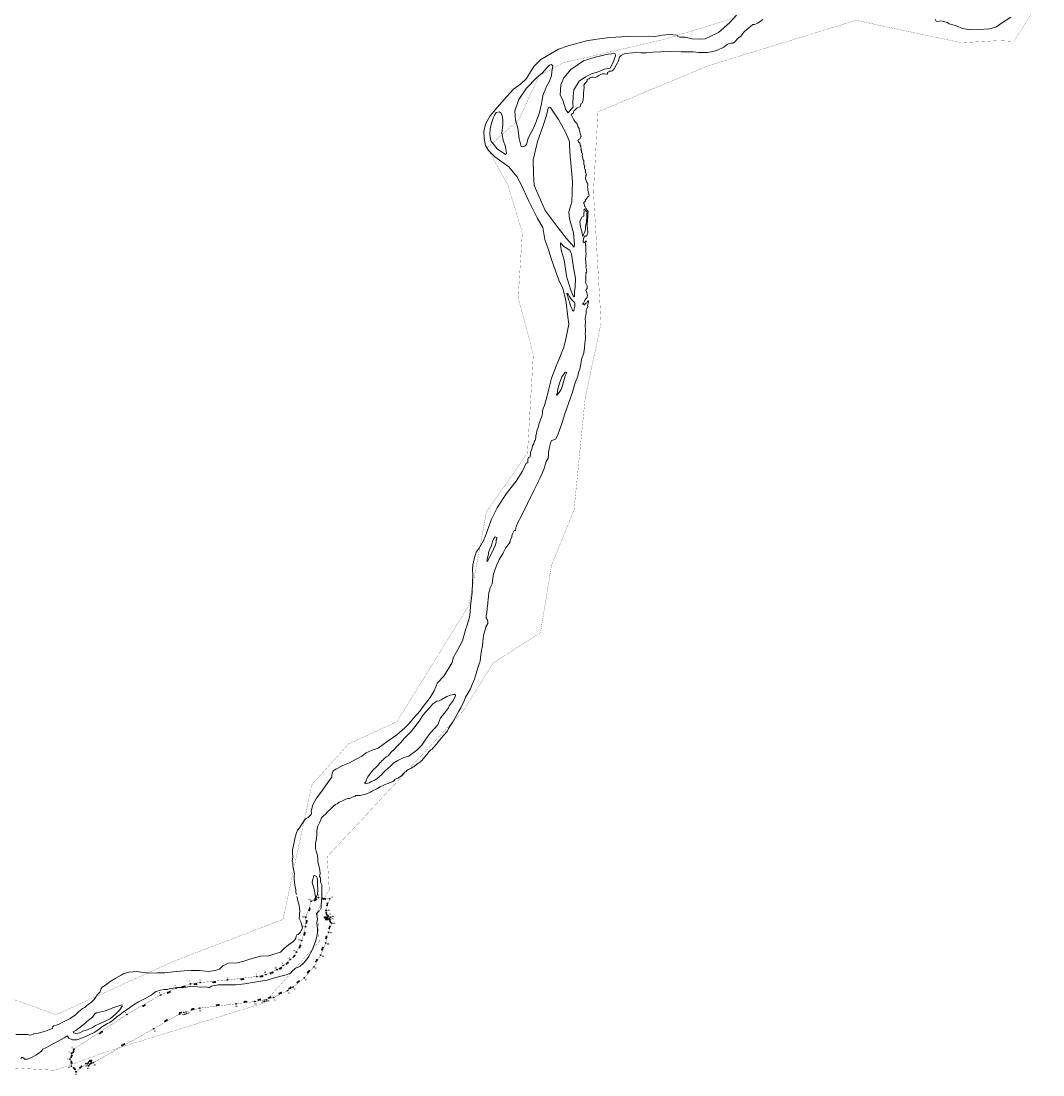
# Model space of a CAD drawing. Header units: metres. Extents: x 347609 to 404409, y 8547781 to 8605413.
# Tile 15 of 39: x 372470 to 374301, y 8560531 to 8562419. Entities that reach past the tile are written whole.
import ezdxf
from ezdxf import colors
from ezdxf.entities.mleader import LeaderData, LeaderLine
from ezdxf.enums import TextEntityAlignment as Align
from ezdxf.math import Vec2, Vec3

# ---------------------------------------------------------------- set-up
doc = ezdxf.new("R2010")
doc.units = ezdxf.units.M
for name, color, linetype in [('00_TEXTO', 7, 'Continuous'), ('DISTANCIA', 7, 'Continuous'), ('VERTICES', 244, 'Continuous')]:
    doc.layers.add(name, color=color, linetype=linetype)
doc.layers.add('01. RIO', color=7, linetype='Continuous', lineweight=5, true_color=0x2776bb)
doc.layers.add('LIMITES CONTRUCTIVO', color=40, linetype='Continuous', true_color=0xffbf00)
doc.layers.add('PREDIOS INSCRITOS EN LA BASE GRAFICA REGISTRAL (HUAURA) NOMBRE', color=7, linetype='Continuous', true_color=0xfffff0)
doc.styles.add('ROMANS', font='romans.shx')
doc.styles.get("Standard").update_dxf_attribs({"font": 'simplex.shx'})
doc.styles.add('VERTICES', font='sanssb__.ttf')

# ---------------------------------------------------------------- blocks, each defined once
blk = doc.blocks.new('REIORORI')
at = {"layer": '01. RIO', "color": 152, "lineweight": 15, "true_color": 0x2776bb, "flags": 128}
for points in [[(372963.4, 8560853.9), (372962.6, 8560857.7), (372962.1, 8560862.7), (372961.4, 8560866.8), (372960.5, 8560871.3), (372959.8, 8560875.2), (372959.2, 8560882), (372959.5, 8560887.9), (372960.2, 8560891.6), (372959, 8560896.5), (372957.3, 8560900.5), (372957.1, 8560906.3), (372956.8, 8560911.1), (372955.9, 8560914.1), (372956.9, 8560920.5), (372956.3, 8560929.2), (372956.3, 8560934.2), (372958.2, 8560941.8), (372960.2, 8560950.9), (372961.3, 8560956.6), (372963.4, 8560964.5), (372965.6, 8560969.4), (372968.9, 8560973.1), (372971.8, 8560978.3), (372976.4, 8560985.1), (372979.6, 8560989.7), (372984.5, 8560992), (372989.8, 8560997), (372990.4, 8560999.1), (372989.9, 8561003.2), (372992.6, 8561014.3), (372999.6, 8561026.3), (373008.8, 8561039.3), (373015.6, 8561048.8), (373024.4, 8561060.9), (373026.7, 8561064), (373026.7, 8561066.7), (373027.2, 8561071.4), (373029, 8561075.3), (373033.9, 8561078.2), (373046.4, 8561084.9), (373058.5, 8561090), (373069.2, 8561095.6), (373080.4, 8561102), (373088.1, 8561107.9), (373099.3, 8561112.4), (373109.7, 8561115.9), (373123.8, 8561126), (373143.2, 8561139.7), (373157.6, 8561152.7), (373165, 8561159.5), (373173.1, 8561170.1), (373185.1, 8561182.8), (373188.6, 8561188.5), (373202.9, 8561206.9), (373210.3, 8561219), (373216.3, 8561233.3), (373227.3, 8561244.9), (373235.3, 8561257.5), (373242.4, 8561269.3), (373244.1, 8561277.8), (373249.6, 8561287.7), (373256.2, 8561299.5), (373260.9, 8561308.4), (373265.5, 8561326), (373267.2, 8561330.1), (373268.8, 8561334.5), (373274.1, 8561353.2), (373275.4, 8561370.2), (373278.2, 8561395), (373278.7, 8561413.2), (373279.3, 8561426.5), (373278.7, 8561435.5), (373279.3, 8561444.3), (373281.9, 8561455.5), (373285.6, 8561467.2), (373290.7, 8561474.3), (373298.1, 8561487), (373302.1, 8561496.4), (373313, 8561526.2), (373323.3, 8561546.9), (373339.3, 8561571.5), (373356.9, 8561594.3), (373368.7, 8561612.6), (373374.9, 8561626.7), (373377.8, 8561627.3), (373378.3, 8561630), (373378.1, 8561633.3), (373379.5, 8561637.1), (373381.8, 8561637.6), (373382.6, 8561641.6), (373383, 8561645), (373383.1, 8561647.8), (373384.9, 8561651.9), (373386.6, 8561657.8), (373388.8, 8561661.4), (373389.2, 8561665.2), (373391.4, 8561668.1), (373392.3, 8561672.1), (373392.1, 8561676.3), (373393.5, 8561679.9), (373394.2, 8561684.5), (373396.4, 8561690.4), (373398, 8561696.1), (373400.7, 8561704.3), (373403.1, 8561711.1), (373404.2, 8561715.6), (373404.2, 8561719), (373405.4, 8561724.5), (373407.8, 8561730), (373409.9, 8561736.4), (373412.1, 8561745.2), (373415.7, 8561759.9), (373420.7, 8561778.8), (373429.3, 8561802.3), (373434.9, 8561814.7), (373438, 8561822.9), (373442.3, 8561834.7), (373446.6, 8561851.9), (373451.4, 8561875.5), (373450.4, 8561884.2), (373445.9, 8561918.5), (373440.9, 8561939.5), (373433.8, 8561954.5), (373421.1, 8561989.8), (373414.5, 8562010.6), (373408.3, 8562027.6), (373404.9, 8562049.1), (373395.2, 8562065.1), (373379.2, 8562097.6), (373366.8, 8562125), (373358.3, 8562140.5), (373343.9, 8562157.8), (373319.1, 8562175.5), (373307.8, 8562187.1), (373302, 8562195.9), (373299.5, 8562208.3), (373299.2, 8562220.9), (373302.3, 8562233.9), (373310.8, 8562249.3), (373323.2, 8562264), (373340.3, 8562283.9), (373352.2, 8562297.1), (373365.1, 8562305.9), (373375.6, 8562315.8), (373381.1, 8562325), (373388.7, 8562337.6), (373401.3, 8562350.1), (373418.4, 8562360.3), (373433.1, 8562368.6), (373450.2, 8562374.5), (373483.1, 8562383.4), (373501.4, 8562386.6), (373525, 8562389.2), (373556.6, 8562391.1), (373593.6, 8562391.6), (373605.6, 8562391.4), (373618.9, 8562393.8), (373631.8, 8562395), (373645.3, 8562393.3), (373647, 8562390.9), (373650.1, 8562389.7), (373660, 8562389.9), (373671.7, 8562386.9), (373685.2, 8562386.2), (373695.6, 8562386.9), (373706.2, 8562391.8), (373719.7, 8562398.2), (373739.5, 8562415.8), (373752, 8562429.3)], [(373006.8, 8560827.2), (373007.6, 8560829.4), (373008, 8560836.5), (373008.8, 8560847.7), (373009, 8560857.1), (373009, 8560864.6), (373008.8, 8560871), (373006.7, 8560876.1), (373006.3, 8560881.6), (373006.3, 8560883.6), (373004.8, 8560886.4), (373005.8, 8560891.5), (373005.4, 8560897.5), (373003.5, 8560906), (373001.5, 8560912.2), (373001.9, 8560918.3), (373000.4, 8560926.1), (372998.7, 8560931.5), (372997.8, 8560936.3), (372997.8, 8560945.2), (372999.3, 8560954.5), (373000.2, 8560960.5), (372999.9, 8560967.3), (373001.3, 8560975), (373005.5, 8560983.5), (373007.2, 8560987.7), (373008.6, 8560991.1), (373011.6, 8560994.5), (373016.1, 8560998.2), (373019.4, 8561002.6), (373023.6, 8561005.9), (373025.6, 8561007.9), (373029.7, 8561012.4), (373033.5, 8561015.3), (373036.4, 8561016.2), (373040, 8561019.2), (373046.2, 8561021.7), (373051.8, 8561024.7), (373055.1, 8561025.6), (373059.2, 8561026), (373063, 8561028.1), (373066.4, 8561029.2), (373068.7, 8561030.1), (373070.1, 8561031), (373072.6, 8561031.4), (373075.4, 8561031.2), (373077.5, 8561031.5), (373079.7, 8561032.1), (373082.6, 8561032.3), (373085.2, 8561032.9), (373093.5, 8561035.9), (373095.9, 8561037.5), (373099.6, 8561039.4), (373107.4, 8561043.5), (373113.7, 8561046.8), (373118.6, 8561049.2), (373123.4, 8561051.5), (373127.7, 8561052.8), (373131.2, 8561054.3), (373136, 8561056.6), (373138.4, 8561058.1), (373139.9, 8561059.9), (373143.5, 8561061.8), (373145.5, 8561062.3), (373148.4, 8561064.7), (373151.4, 8561066.5), (373154.3, 8561069.2), (373157.5, 8561072.8), (373159.9, 8561074.5), (373161.3, 8561076.2), (373164.2, 8561077.6), (373167.8, 8561079.6), (373169.7, 8561080), (373171.4, 8561082.1), (373173.7, 8561082.9), (373175.5, 8561084.3), (373177, 8561084.8), (373179.2, 8561087.6), (373182.1, 8561089.2), (373183.8, 8561090.1), (373185.6, 8561091.5), (373188.2, 8561094), (373190.5, 8561096.7), (373194, 8561101), (373196.8, 8561104.5), (373201.3, 8561109.8), (373204.3, 8561113.1), (373206.7, 8561114.2), (373209, 8561117.1), (373214.9, 8561123.9), (373217.5, 8561127.6), (373223.5, 8561134.7), (373226.3, 8561138.4), (373229.2, 8561141), (373231.8, 8561144.3), (373233.8, 8561147.4), (373236.1, 8561151.4), (373240.2, 8561157.6), (373243.4, 8561163.1), (373245.9, 8561167.6), (373254.3, 8561182.3), (373257.7, 8561188.5), (373263.7, 8561200.8), (373266.6, 8561207.4), (373271, 8561215.1), (373275.4, 8561222.5), (373278.4, 8561230.4), (373282.2, 8561239.6), (373284.1, 8561245.6), (373286.6, 8561254.3), (373288.8, 8561261.7), (373291, 8561267.1), (373292.4, 8561271.9), (373294.1, 8561283.4), (373295.3, 8561291.3), (373296.6, 8561299.3), (373297.4, 8561305.8), (373298.2, 8561313.3), (373299.3, 8561320.3), (373301.5, 8561328.3), (373302.7, 8561333.2), (373304.7, 8561336.5), (373306.1, 8561339.2), (373306.4, 8561342.8), (373305.3, 8561346.7), (373303.5, 8561349.1), (373303.2, 8561351.2), (373303.5, 8561353.2), (373304.4, 8561359.3), (373304.9, 8561365.8), (373305.9, 8561371.5), (373306.5, 8561374.5), (373306.3, 8561378.6), (373306.9, 8561381.2), (373307.5, 8561388.9), (373308.2, 8561395.1), (373309.4, 8561397.7), (373309.9, 8561400.3), (373310, 8561402.2), (373312, 8561405.6), (373314.1, 8561410.6), (373314.6, 8561414.8), (373315.3, 8561421.2), (373316.5, 8561427.8), (373319.4, 8561436.8), (373322.4, 8561444.4), (373326.7, 8561454.3), (373330.8, 8561460.8), (373333.1, 8561464.5), (373334.2, 8561467.4), (373335.9, 8561469.8), (373338.1, 8561474.5), (373340.3, 8561477.2), (373344.3, 8561482.9), (373346.3, 8561485.6), (373346.2, 8561487.7), (373347.1, 8561489.7), (373349.3, 8561494.2), (373349.2, 8561496.4), (373350.8, 8561499.8), (373352.5, 8561503.6), (373353.8, 8561506), (373355.2, 8561506.3), (373356.2, 8561506.9), (373356.5, 8561509.1), (373356.7, 8561511.5), (373357.1, 8561512.5), (373358.3, 8561515.8), (373360.4, 8561520.5), (373362.9, 8561525.6), (373365.9, 8561531.3), (373388.9, 8561577.8), (373399.7, 8561599.3), (373406.5, 8561615.2), (373411, 8561629.5), (373414.3, 8561635.7), (373415.3, 8561642.1), (373415.3, 8561645.2), (373416, 8561652.8), (373418.9, 8561662.8), (373420.3, 8561667.3), (373422.8, 8561667.8), (373427.7, 8561669.6), (373430.8, 8561675), (373434.4, 8561684.3), (373437.8, 8561694.3), (373440.2, 8561701.6), (373444.6, 8561715), (373454.3, 8561743.6), (373458.2, 8561754.2), (373459.6, 8561760.2), (373461.4, 8561766.9), (373463.3, 8561772.4), (373467.5, 8561782.6), (373468.8, 8561789.4), (373470.9, 8561795.3), (373472.4, 8561801.2), (373472.8, 8561804.2), (373473.7, 8561809.1), (373475, 8561814.8), (373476.8, 8561819.1), (373478.6, 8561824.4), (373478.8, 8561829.6), (373479.4, 8561831.5), (373479.5, 8561834.9), (373480.3, 8561840.4), (373480.8, 8561846.3), (373481.4, 8561850.3), (373481.5, 8561854.5), (373480.6, 8561858.1), (373481.1, 8561861.6), (373481.1, 8561865.6), (373480.6, 8561872.8), (373481.1, 8561880.1), (373480.6, 8561885.9), (373481.3, 8561889.5), (373482.5, 8561894.1), (373482.6, 8561896), (373482.4, 8561898.6), (373482.5, 8561901.1), (373483.6, 8561903), (373485.4, 8561907.5), (373485.1, 8561909.2), (373486.5, 8561914.9), (373486.6, 8561917.4), (373486.3, 8561917.8), (373484.8, 8561916.3), (373484, 8561914.2), (373482.2, 8561913.3), (373480.7, 8561912.2), (373479.3, 8561910.7), (373478.1, 8561910.2), (373477.1, 8561910.8), (373476.2, 8561911.4), (373476.8, 8561912.4), (373477.8, 8561913.6), (373478.1, 8561914.6), (373478.7, 8561915.8), (373479.4, 8561917.2), (373480.4, 8561918.8), (373482.1, 8561921.1), (373484.2, 8561923.4), (373484.5, 8561924.3), (373484.7, 8561927.8), (373484.4, 8561929.6), (373483.7, 8561931.8), (373482.9, 8561934.6), (373482.1, 8561935.2), (373482.6, 8561937.8), (373484.1, 8561939.8), (373484.4, 8561941.6), (373484.2, 8561944.4), (373483.3, 8561946.9), (373481.9, 8561949.1), (373481.1, 8561951), (373481.7, 8561952.8), (373481.7, 8561955.2), (373481.7, 8561958.6), (373481.9, 8561962.5), (373481.8, 8561964.7), (373482.5, 8561965.8), (373482, 8561967.6), (373483, 8561969), (373483.8, 8561970.4), (373482.9, 8561971.3), (373483, 8561973.2), (373483.3, 8561973.7), (373483.1, 8561974.8), (373482.1, 8561977.1), (373482.3, 8561980.2), (373482.2, 8561984.8), (373481.7, 8561988.3), (373481.6, 8561992.1), (373481.8, 8561996.3), (373482.1, 8561999.5), (373482.3, 8562002.5), (373482.2, 8562004.9), (373482.1, 8562008.6), (373482, 8562011.4), (373482.1, 8562013.6), (373481.8, 8562016.5), (373481.2, 8562017.6), (373481.6, 8562020), (373482, 8562022), (373482.4, 8562023.6), (373482.3, 8562025), (373480.9, 8562023.6), (373479.3, 8562021.5), (373478.5, 8562022), (373477.2, 8562023.2), (373477.4, 8562024.8), (373477.3, 8562026), (373477.7, 8562026.9), (373477.5, 8562028.6), (373477.5, 8562030), (373478.7, 8562031.6), (373479.6, 8562033.3), (373480.3, 8562033.5), (373481.3, 8562033.5), (373482.3, 8562033.7), (373483.5, 8562034.7), (373484.6, 8562036.2), (373485.8, 8562038.6), (373485.4, 8562042.2), (373485, 8562045), (373484.8, 8562048.9), (373484.5, 8562050.7), (373484.5, 8562052.8), (373484.2, 8562054.6), (373484.5, 8562056.8), (373484.8, 8562059.4), (373485, 8562063.5), (373485.6, 8562067), (373485.7, 8562070), (373485.4, 8562071.7), (373485.8, 8562074), (373486.2, 8562077.5), (373484.8, 8562079.2), (373482.1, 8562082.8), (373481.7, 8562083.7), (373481, 8562085.7), (373480.1, 8562086.6), (373479.3, 8562088.4), (373478.9, 8562091.5), (373478.1, 8562092.6), (373477.7, 8562093.4), (373480.1, 8562095.2), (373481.1, 8562096.7), (373480.7, 8562098), (373482.3, 8562099.9), (373485.1, 8562103.4), (373487.1, 8562105.1), (373487.8, 8562106.2), (373487.6, 8562107.8), (373487.3, 8562109), (373486.7, 8562110.5), (373486.3, 8562112.5), (373486.3, 8562114), (373485.8, 8562115), (373485.3, 8562115.7), (373485.3, 8562119.7), (373485.2, 8562122.1), (373485.3, 8562124.1), (373485.3, 8562126.8), (373484.7, 8562128.3), (373483.6, 8562129.5), (373483.3, 8562131.6), (373482.6, 8562133.1), (373481.4, 8562135.9), (373481.3, 8562137.6), (373482, 8562141.3), (373482.8, 8562142.1), (373483, 8562143.1), (373482.6, 8562143.9), (373482.3, 8562144.7), (373482.1, 8562146.9), (373481.8, 8562147.7), (373481, 8562148.3), (373481.1, 8562149.7), (373481.5, 8562150.2), (373481.3, 8562151.5), (373481, 8562152.5), (373480.2, 8562153.3), (373480.1, 8562153.8), (373479.8, 8562155), (373479.6, 8562156.1), (373479.5, 8562156.7), (373479.8, 8562158.6), (373480.1, 8562159.4), (373479.7, 8562160.7), (373478.6, 8562161.1), (373478.4, 8562163), (373478.6, 8562164.4), (373478.4, 8562165.3), (373478.3, 8562166), (373478.3, 8562167), (373478.2, 8562169.1), (373477.2, 8562170.3), (373476.5, 8562172.1), (373476.5, 8562173.8), (373476, 8562175.4), (373476.2, 8562176.3), (373475.5, 8562177.6), (373475.6, 8562178.8), (373475.7, 8562179.9), (373475.2, 8562181.8), (373474.6, 8562183.1), (373474.3, 8562184.2), (373474.4, 8562186.2), (373474, 8562187.4), (373473.2, 8562189), (373473.3, 8562191), (373473.1, 8562192.6), (373472.7, 8562193.8), (373471.8, 8562195.9), (373471.6, 8562198), (373471.3, 8562199.9), (373469.6, 8562201.6), (373467.5, 8562204.9), (373468.1, 8562205.9), (373471.8, 8562208.1), (373471.5, 8562209.2), (373472.3, 8562210.4), (373473.1, 8562211.5), (373473.4, 8562212), (373472.7, 8562214), (373471.5, 8562217.9), (373471, 8562219.4), (373471.3, 8562220.4), (373470.8, 8562222.1), (373470, 8562224.6), (373469.7, 8562226.2), (373467.9, 8562230.1), (373467, 8562232.6), (373466.7, 8562234.4), (373466.3, 8562235), (373465, 8562235.8), (373462.1, 8562239), (373460.2, 8562242), (373456.9, 8562249.2), (373455.7, 8562251.4), (373458.2, 8562253.1), (373459.8, 8562254), (373460.1, 8562256.5), (373461.3, 8562258.6), (373463.6, 8562260.1), (373464.4, 8562261.8), (373466.4, 8562263.6), (373469.2, 8562264.7), (373471.2, 8562265), (373472, 8562265.3), (373472.5, 8562267.6), (373472.7, 8562269.7), (373473.6, 8562270.6), (373474.7, 8562271.1), (373476.2, 8562273.5), (373477, 8562277.1), (373477.3, 8562279.8), (373477.7, 8562282.5), (373477.9, 8562285.1), (373478, 8562289.9), (373478.4, 8562294.8), (373478.8, 8562300), (373478.6, 8562303.8), (373480.2, 8562307.1), (373482.3, 8562309.6), (373484.2, 8562311.5), (373484.4, 8562312.6), (373484.4, 8562313.9), (373485.4, 8562314.5), (373487, 8562315.1), (373488.1, 8562315.6), (373489.1, 8562316.7), (373489.6, 8562317.8), (373491.8, 8562318.4), (373495, 8562318.1), (373496.7, 8562317.9), (373499.6, 8562318.6), (373502.4, 8562319.6), (373505, 8562321.2), (373508.9, 8562323), (373512.1, 8562324.3), (373515.6, 8562324.4), (373519.6, 8562323.7), (373520.5, 8562323.8), (373521, 8562324.7), (373521, 8562326.4), (373522.9, 8562327.9), (373525, 8562329.3), (373527.1, 8562329.1), (373529.2, 8562329.8), (373531, 8562331.1), (373532.8, 8562333.5), (373536.1, 8562339.6), (373538.4, 8562343.9), (373540.4, 8562347.6), (373541.4, 8562352.8), (373542.4, 8562354.4), (373545.5, 8562356.9), (373549.5, 8562359.3), (373552.8, 8562360.5), (373571.5, 8562362.7), (373580.4, 8562362.1), (373590.9, 8562362.1), (373601.7, 8562363.2), (373616.5, 8562364), (373632.9, 8562364.2), (373653, 8562363.6), (373674.5, 8562363.6), (373683.6, 8562362.7), (373699.7, 8562362.7), (373709.5, 8562364.2), (373716.8, 8562365.9), (373729.3, 8562372), (373734.9, 8562376.6), (373737.8, 8562378.3), (373742, 8562379.5), (373745.5, 8562379.1), (373748.4, 8562381.3), (373754.7, 8562387.9), (373759.4, 8562391.7), (373765.1, 8562398.7), (373771.2, 8562404.6), (373777.1, 8562409.2), (373780.9, 8562412.4), (373784.2, 8562412.9), (373790.4, 8562415.2), (373799.1, 8562421.5)], [(374108, 8562422.2), (374109.4, 8562418.6), (374114.6, 8562418.1), (374117.7, 8562419.1), (374123.5, 8562417.8), (374129.4, 8562416.1), (374132.7, 8562413.8), (374137.9, 8562412.7), (374145.3, 8562410.3), (374156.9, 8562405.5), (374170.7, 8562402.9), (374186.1, 8562403.6), (374205.6, 8562404.9), (374217.7, 8562408.4), (374224.9, 8562413.9), (374243.7, 8562425.7)], [(372460.8, 8560603), (372475.1, 8560602.9), (372482.1, 8560603.1), (372485.8, 8560602.1), (372491.5, 8560603), (372492.3, 8560604.2), (372500.9, 8560605.6), (372512.1, 8560608.2), (372520.9, 8560612), (372526.4, 8560613.7), (372526.8, 8560616.5), (372528.8, 8560618.4), (372537.2, 8560621.2), (372546.2, 8560625.5), (372558.2, 8560631.5), (372567.5, 8560638.1), (372573.8, 8560644), (372578.4, 8560648.1), (372580, 8560649.8), (372584.5, 8560651.3), (372586.4, 8560653.9), (372590.7, 8560657.5), (372593.9, 8560658.9), (372596, 8560661.1), (372601, 8560665.9), (372604.6, 8560671.1), (372605.6, 8560673.3), (372608.8, 8560676.2), (372611.6, 8560679.7), (372612.8, 8560684.1), (372615.4, 8560688), (372621.5, 8560691.2), (372629.9, 8560697.9), (372640, 8560703.7), (372649.2, 8560709.3), (372652.8, 8560711.6), (372663.3, 8560714.9), (372677.3, 8560716.1), (372685.6, 8560714.7), (372698.8, 8560712.9), (372714.2, 8560713.3), (372727.4, 8560713.3), (372742.7, 8560715.2), (372762.1, 8560717), (372775, 8560718), (372789.7, 8560717.8), (372800.3, 8560716.4), (372805.3, 8560715.9), (372817.7, 8560717.9), (372825.6, 8560720.3), (372831.8, 8560726), (372840.9, 8560730.7), (372857.4, 8560731.6), (372869.3, 8560734.2), (372880.1, 8560738.2), (372898.9, 8560743.2), (372913.2, 8560744.1), (372934.7, 8560750.5), (372941.5, 8560756.9), (372945.1, 8560760.1), (372949.9, 8560764.2), (372956.3, 8560768.5), (372960.3, 8560772.9), (372962.5, 8560775.9), (372963.2, 8560779.3), (372964.3, 8560781.6), (372966.3, 8560782.3), (372970, 8560785.5), (372972.5, 8560789.7), (372974.2, 8560794.2), (372973.2, 8560798.3), (372971.6, 8560803.9), (372968.6, 8560810.8), (372968.7, 8560815.2), (372968.8, 8560820), (372969.4, 8560823.9), (372969.2, 8560829.1), (372968.1, 8560834), (372967, 8560838.6), (372965.9, 8560842.5), (372965.6, 8560845.9), (372964.3, 8560850.4)], [(372469.8, 8560560.3), (372470.6, 8560561.7), (372472.9, 8560561.9), (372475.4, 8560560.3), (372475.5, 8560558.9), (372476.8, 8560558.6), (372481.7, 8560558.6), (372487.4, 8560561.5), (372497.9, 8560566.8), (372506.8, 8560573.2), (372509.3, 8560576.7), (372514.4, 8560579.2), (372520.7, 8560582.8), (372526.2, 8560585.6), (372531.3, 8560588), (372547.4, 8560596.8), (372552.4, 8560600.5), (372555.6, 8560596.7), (372562.4, 8560593.2), (372569.8, 8560593.6), (372578.3, 8560596.4), (372589.4, 8560601.5), (372602, 8560607.5), (372610.3, 8560612.9), (372616.2, 8560617.4), (372624.9, 8560622.5), (372629.1, 8560624.5), (372635.5, 8560629.6), (372641.9, 8560634.6), (372647.4, 8560639), (372653.1, 8560642.9), (372664.1, 8560650.8), (372671.3, 8560656), (372680.2, 8560661.5), (372693.6, 8560668.4), (372703.2, 8560673.7), (372709.2, 8560678.5), (372711.8, 8560680), (372720, 8560682.4), (372726.4, 8560683.8), (372732.1, 8560683.8), (372735.5, 8560684.9), (372740.1, 8560685.2), (372742.5, 8560686), (372749.2, 8560687.2), (372757.7, 8560687.3), (372766.4, 8560687.8), (372773.7, 8560689.6), (372780.1, 8560689.3), (372791.9, 8560688), (372801.2, 8560688.2), (372807.8, 8560686.9), (372807.6, 8560687.2), (372811.4, 8560689.6), (372823.1, 8560692.2), (372837.3, 8560691.8), (372854.8, 8560691.9), (372870.7, 8560693.6), (372891.7, 8560697.5), (372911, 8560700.5), (372924.4, 8560704.3), (372944.8, 8560709.7), (372952.8, 8560713.1), (372956.4, 8560717.3), (372961, 8560721.1), (372970.2, 8560725.3), (372975.3, 8560730.3), (372981.3, 8560737), (372985, 8560742.4), (372991.7, 8560753.9), (372997.8, 8560769.9), (373000, 8560778.7), (373001.2, 8560786.5), (373001.4, 8560792.6), (373000, 8560803.1), (373001, 8560809.8), (372999.2, 8560819.7), (373000.7, 8560821), (373004.1, 8560824.9), (373004.6, 8560825.4)]]:
    blk.add_lwpolyline(points, dxfattribs=at)
for points in [[(373532.9, 8562360.7), (373522, 8562359.3), (373498.7, 8562354.3), (373477.7, 8562347.7), (373454.9, 8562332.3), (373442.7, 8562317.2), (373437.1, 8562304.7), (373435.8, 8562286.1), (373440.6, 8562276.9), (373446.4, 8562259.6), (373450.1, 8562254.3), (373452.8, 8562257.2), (373459.4, 8562265.2), (373458.9, 8562271), (373459.4, 8562283.8), (373460.2, 8562295.7), (373470, 8562311.1), (373481.4, 8562318.8), (373493.4, 8562325.1), (373501.1, 8562326.5), (373508.5, 8562329.9), (373515.1, 8562332.8), (373525.5, 8562334.7), (373530.5, 8562343.2), (373535.2, 8562356.7), (373534.7, 8562360.1)], [(373366.3, 8562194.3), (373362.4, 8562208.4), (373360.3, 8562226.8), (373356.1, 8562241.4), (373355, 8562258.2), (373362.1, 8562278.1), (373375.5, 8562298.9), (373393.6, 8562317), (373404.4, 8562326.2), (373412, 8562334.8), (373416.9, 8562340.1), (373420.4, 8562340.9), (373422.7, 8562338.5), (373421.1, 8562328.5), (373420.4, 8562320.7), (373416.4, 8562310.2), (373411.4, 8562301.5), (373404.9, 8562285.5), (373402.8, 8562270.6), (373398.3, 8562252.5), (373389.1, 8562229.4), (373378.9, 8562209.2), (373375.6, 8562197.9), (373372.4, 8562194.9), (373369, 8562193.5)], [(373316.6, 8562246.7), (373313.6, 8562237.9), (373310.7, 8562226.4), (373310, 8562215.6), (373311.8, 8562204), (373322.8, 8562189.7), (373338.3, 8562179.9), (373339.6, 8562181.3), (373337.8, 8562193.6), (373333.6, 8562205.7), (373331.5, 8562217.8), (373333.3, 8562233.1), (373333.3, 8562239.7), (373332.6, 8562247), (373330.5, 8562253.7), (373326.7, 8562256), (373321, 8562254.9), (373318.2, 8562250.2)], [(373414.5, 8562262.8), (373411.3, 8562249.8), (373405, 8562230.1), (373395.1, 8562203.2), (373387.6, 8562170.5), (373388, 8562146), (373389.2, 8562124.3), (373396.3, 8562107.8), (373408.9, 8562079.4), (373432.6, 8562048.1), (373447.2, 8562029.2), (373461.1, 8562013.8), (373461.6, 8562018.5), (373460, 8562039.7), (373452.8, 8562064.2), (373451.6, 8562076.9), (373456.8, 8562095.2), (373457.8, 8562130.9), (373455.3, 8562165), (373453.8, 8562176.6), (373452.8, 8562195), (373452.8, 8562202.9), (373445.9, 8562218.3), (373438.2, 8562232.8), (373432.7, 8562242.7), (373421.6, 8562259.4), (373418.6, 8562263.7), (373416, 8562264.3), (373414.9, 8562263.7)], [(373479.2, 8562081.8), (373478.6, 8562080.5), (373478.7, 8562078), (373478.5, 8562073.8), (373478.2, 8562069.3), (373475.3, 8562067.8), (373472.3, 8562062.7), (373471.1, 8562059.1), (373472.3, 8562050.2), (373473.9, 8562044.4), (373475.5, 8562038.5), (373475.8, 8562034.7), (373476.2, 8562033.7), (373477, 8562033.9), (373478, 8562036.3), (373479.8, 8562040.1), (373480.8, 8562043), (373481.2, 8562046.8), (373481.3, 8562051), (373482.4, 8562056), (373483, 8562058.1), (373483.3, 8562062.5), (373483.8, 8562066.4), (373483.5, 8562070.2), (373483.7, 8562071.8), (373484, 8562074.4), (373484.2, 8562075.6), (373483.5, 8562077.2), (373481.5, 8562079.7), (373480.8, 8562080.9), (373480.4, 8562081.7), (373479.9, 8562081.8)], [(373436.7, 8562021.5), (373442.5, 8562014.8), (373453.1, 8562008.5), (373456.3, 8562001.3), (373459.2, 8561981.2), (373461.1, 8561969.9), (373463.5, 8561958), (373463.1, 8561942.1), (373461.8, 8561933.7), (373461.5, 8561927.8), (373461.7, 8561925.1), (373460.5, 8561924.8), (373459.1, 8561926.4), (373455.4, 8561934.7), (373451.4, 8561948), (373449.2, 8561955.9), (373447.5, 8561961.5), (373445.9, 8561971), (373443.2, 8561990.6), (373437.9, 8562008.9), (373436.7, 8562018.5), (373436.3, 8562020.3), (373436.4, 8562021.2)], [(373447.7, 8561931.4), (373450.1, 8561929.7), (373452.4, 8561925.6), (373454.5, 8561922.2), (373456.8, 8561919.4), (373458.3, 8561918.1), (373460.1, 8561916.6), (373461.7, 8561914.6), (373462.2, 8561912.9), (373462.4, 8561911.1), (373462.1, 8561907.2), (373460.8, 8561903.5), (373460.2, 8561899.8), (373459.5, 8561899.2), (373457.9, 8561900.2), (373457.1, 8561903.9), (373455, 8561907.7), (373454.1, 8561911.4), (373452.6, 8561915.7), (373451.5, 8561918), (373451, 8561920.2), (373450.4, 8561922.7), (373449, 8561927.9), (373448.2, 8561929.4), (373447.9, 8561930.4)], [(373429.4, 8561748.9), (373431.4, 8561753.4), (373431.4, 8561756.1), (373432.1, 8561761.4), (373435, 8561770), (373438.9, 8561781.6), (373442.4, 8561786.3), (373445, 8561789.5), (373447, 8561789.8), (373447.7, 8561788.9), (373445, 8561783.4), (373442.6, 8561774), (373440.1, 8561765.6), (373437.9, 8561758.8), (373434.3, 8561753.5), (373431, 8561749.9), (373430, 8561748.7)], [(373305.7, 8561450.8), (373309, 8561457.3), (373313, 8561464.9), (373316.8, 8561472.6), (373320.2, 8561480.6), (373321.2, 8561486), (373321.5, 8561489.2), (373322.6, 8561491.4), (373322.7, 8561493.4), (373319.6, 8561494.9), (373316.9, 8561491.6), (373314.7, 8561486.3), (373312.8, 8561479.3), (373309.8, 8561472.6), (373307.8, 8561466.7), (373307.6, 8561463.7), (373306.3, 8561459.3), (373304.9, 8561454), (373304.7, 8561452.1), (373305, 8561451.1)], [(373235.8, 8561188.5), (373228.8, 8561178.6), (373221.8, 8561170.6), (373216.8, 8561157.8), (373211, 8561151.4), (373203.1, 8561143.1), (373195.3, 8561132.2), (373187.9, 8561121.3), (373179, 8561112.7), (373174.1, 8561108.8), (373167.9, 8561103.9), (373164.7, 8561101.8), (373155.9, 8561099.1), (373145.3, 8561094.1), (373138, 8561089.7), (373134.8, 8561087), (373131.9, 8561083.9), (373128, 8561080), (373122.5, 8561075.6), (373118.5, 8561071.5), (373115.9, 8561068), (373108, 8561061.8), (373102.6, 8561058.4), (373098, 8561056.1), (373094.1, 8561054), (373091.2, 8561053.1), (373089.1, 8561052.5), (373087.6, 8561052.4), (373086.5, 8561052.5), (373086.1, 8561052.7), (373086, 8561053.7), (373087.6, 8561055.6), (373088.4, 8561057.1), (373088.4, 8561058.4), (373088.2, 8561058.9), (373088.7, 8561060.8), (373091.6, 8561065), (373096.2, 8561071.5), (373099, 8561074.9), (373102, 8561078.6), (373104.9, 8561081.1), (373108.3, 8561083.9), (373110.5, 8561086.3), (373112.1, 8561088.9), (373114.7, 8561091), (373116.2, 8561093.3), (373119.4, 8561095.6), (373120.6, 8561097.5), (373122.4, 8561098.8), (373124.1, 8561100.8), (373127.7, 8561102.6), (373130.2, 8561105.2), (373133.4, 8561108.7), (373138.9, 8561114.1), (373143.7, 8561119.7), (373148.1, 8561124.1), (373150.8, 8561126.8), (373156.6, 8561133.4), (373160, 8561137.1), (373168.8, 8561146), (373175.6, 8561154.2), (373179.8, 8561159.8), (373184.6, 8561166.3), (373190, 8561175), (373195.5, 8561181.1), (373201.7, 8561188.6), (373208, 8561195.3), (373214.8, 8561200.1), (373219.1, 8561200.6), (373222.6, 8561202.6), (373233, 8561208.5), (373239.5, 8561211.1), (373244.8, 8561212.5), (373247.2, 8561212.5), (373248.4, 8561211.3), (373248.2, 8561209.1), (373243.9, 8561200.4), (373237.2, 8561191.8)], [(372997.3, 8560844.8), (372999.3, 8560850), (373001.3, 8560854.5), (373001.5, 8560861), (373001.3, 8560872.1), (373001.1, 8560878.5), (373000.5, 8560883.5), (372999.4, 8560886.3), (372995.9, 8560888.2), (372993.8, 8560887.6), (372993.7, 8560884.2), (372992.6, 8560881.7), (372991.8, 8560875.5), (372993.8, 8560867.7), (372995.5, 8560859.8), (372996.6, 8560856.4), (372997.4, 8560849.6), (372996.6, 8560845.9), (372996.9, 8560844.5)], [(372563.6, 8560607.8), (372568.9, 8560610.9), (372582.8, 8560621.4), (372587.8, 8560626.4), (372597.8, 8560634.1), (372602.1, 8560640), (372605.4, 8560642), (372621.4, 8560645.2), (372634.3, 8560651), (372648.7, 8560655.8), (372650.5, 8560655.9), (372650.9, 8560653.6), (372646.7, 8560647.2), (372639.3, 8560639.7), (372630.4, 8560632), (372624, 8560628.6), (372616.9, 8560624.9), (372608.9, 8560621.6), (372603.2, 8560619), (372598, 8560615.3), (372590.3, 8560612.1), (372580.9, 8560609), (372575.1, 8560606.3), (372568.2, 8560605.1), (372564.4, 8560606), (372563.8, 8560606.6)]]:
    blk.add_lwpolyline(points, close=True, dxfattribs=at)

msp = doc.modelspace()

# ---------------------------------------------------------------- linework, layer by layer
at = {"layer": 'LIMITES CONTRUCTIVO', "const_width": 0.4}
msp.add_lwpolyline([(372557.5, 8560559), (372560.3, 8560569.3), (372564.5, 8560576.7), (372659.6, 8560639), (372720, 8560673.8), (372747.9, 8560686.2), (372773.5, 8560693.8), (372791.1, 8560696.2), (372840, 8560700.7), (372892, 8560706.9), (372908.3, 8560710.4), (372928.4, 8560719.2), (372939.9, 8560726.9), (372952.4, 8560737.2), (372963.5, 8560750.8), (372972.9, 8560771.5), (372979.6, 8560796.2), (372980.3, 8560813.4), (372989.9, 8560842.1), (373002.8, 8560848.6), (373023, 8560846.2), (373016.6, 8560825.4), (373019.6, 8560815.7), (373024.9, 8560813.4), (373023.2, 8560809.9), (373026.7, 8560802.3), (373021, 8560786.1), (373015.8, 8560766.9), (373007, 8560745.1), (372994.5, 8560724), (372977.7, 8560704.5), (372957.3, 8560688.1), (372947.6, 8560681.5), (372922.6, 8560669.4), (372908.9, 8560665.8), (372909.3, 8560662.9), (372906.1, 8560662.3), (372905.4, 8560665.1), (372889, 8560662.1), (372855.3, 8560658.1), (372790.2, 8560650.2), (372765.4, 8560643.5), (372766.7, 8560640.5), (372763.6, 8560638.9), (372761.6, 8560642.7), (372753.8, 8560639.6), (372707.7, 8560613.4), (372599.4, 8560552.6), (372590.8, 8560547), (372586.5, 8560551.2), (372568.7, 8560536.1), (372560.2, 8560546.2)], close=True, dxfattribs=at)
at = {"layer": 'PREDIOS INSCRITOS EN LA BASE GRAFICA REGISTRAL (HUAURA) NOMBRE', "color": 5, "true_color": 0x0000ff, "const_width": 0.3, "elevation": -999999}
for points in [[(372441.5, 8560543.9), (372530.4, 8560538.9), (372630.3, 8560574.6), (372905.4, 8560659.5), (373004.2, 8560769.8), (373000.9, 8560823.9), (373022.2, 8560862.9), (373018.5, 8560921.5), (373261.9, 8561182.8), (373316, 8561268.5), (373400.7, 8561323.2), (373420.5, 8561443.8), (373460.8, 8561542.8), (373480.8, 8561743.9), (373509.3, 8561878), (373495.6, 8562113.4), (373503.7, 8562256.2), (373701.6, 8562338.9), (373966.1, 8562420.2), (374154.3, 8562380), (374221.6, 8562383.8), (374249, 8562382.4), (374300.8, 8562463.8)], [(373742.1, 8562422.7), (373626.3, 8562387), (373441, 8562343.9), (373397.8, 8562320.3), (373362.3, 8562242.6), (373305.3, 8562191.9), (373342.5, 8562124.4), (373368.2, 8562039.8), (373360.7, 8561923), (373387.9, 8561821.9), (373377.4, 8561644.8), (373303.9, 8561539.4), (373272.6, 8561372.3), (373143.5, 8561163.6), (373056.2, 8561123.2), (372990.9, 8561050.3), (372939.4, 8560809.3), (372743.4, 8560734.3), (372532.8, 8560638.5), (372453.4, 8560667.1)]]:
    msp.add_lwpolyline(points, dxfattribs=at)
at = {"layer": 'VERTICES', "color": 0}
for centre, radius in [((372989.9, 8560842.1), 0.6), ((373002.8, 8560848.6), 0.6), ((373023, 8560846.2), 0.6), ((373016.6, 8560825.4), 0.6), ((373019.6, 8560815.7), 0.6), ((372979.6, 8560796.2), 0.6), ((372980.3, 8560813.4), 0.6), ((373023.2, 8560809.9), 0.6), ((373024.9, 8560813.4), 0.6), ((373026.7, 8560802.3), 0.6), ((373021, 8560786.1), 0.6), ((372972.9, 8560771.5), 0.6), ((373015.8, 8560766.9), 0.6), ((372963.5, 8560750.8), 0.6), ((373007, 8560745.1), 0.6), ((372939.9, 8560726.9), 0.6), ((372952.4, 8560737.2), 0.6), ((372994.5, 8560724), 0.6), ((372892, 8560706.9), 0.6), ((372908.3, 8560710.4), 0.6), ((372928.4, 8560719.2), 0.6), ((372977.7, 8560704.5), 0.6), ((372747.9, 8560686.2), 0.6), ((372773.5, 8560693.8), 0.6), ((372791.1, 8560696.2), 0.6), ((372840, 8560700.7), 0.6), ((372957.3, 8560688.1), 0.6), ((372720, 8560673.8), 0.6), ((372905.4, 8560665.1), 0.3), ((372908.9, 8560665.8), 0.3), ((372922.6, 8560669.4), 0.6), ((372947.6, 8560681.5), 0.6), ((372790.2, 8560650.2), 0.6), ((372855.3, 8560658.1), 0.6), ((372889, 8560662.1), 0.6), ((372906.1, 8560662.3), 0.3), ((372909.3, 8560662.9), 0.3), ((372659.6, 8560639), 0.6), ((372753.8, 8560639.6), 0.6), ((372761.6, 8560642.7), 0.3), ((372763.6, 8560638.9), 0.3), ((372765.4, 8560643.5), 0.3), ((372766.7, 8560640.5), 0.3), ((372707.7, 8560613.4), 0.6), ((372564.5, 8560576.7), 0.6), ((372557.5, 8560559), 0.6), ((372560.3, 8560569.3), 0.6), ((372586.5, 8560551.2), 0.6), ((372599.4, 8560552.6), 0.6), ((372560.2, 8560546.2), 0.6), ((372560.2, 8560546.2), 0.6), ((372568.7, 8560536.1), 0.6), ((372590.8, 8560547), 0.6)]:
    msp.add_circle(centre, radius, dxfattribs=at)

# ---------------------------------------------------------------- block references
msp.add_blockref('REIORORI', (0, 0))

# ---------------------------------------------------------------- texts
at = {"layer": 'DISTANCIA', "color": 0, "style": 'ROMANS'}
for s, rotation, p in [('14.45', 26.7556, (372997.2, 8560843.8)), ('30.28', 71.3575, (372986.8, 8560827.2)), ('17.22', 87.7198, (372981.7, 8560804.7)), ('25.58', 74.78, (372977.9, 8560783.4)), ('19.81', 74.873, (373016.7, 8560777)), ('22.72', 65.6017, (372969.8, 8560760.4)), ('23.50', 68.0751, (373009.8, 8560756.7)), ('17.54', 50.6756, (372959.3, 8560742.9)), ('13.84', 33.6899, (372935.1, 8560721.6)), ('16.21', 39.7981, (372947.2, 8560730.7)), ('24.56', 59.2762, (372999.2, 8560735.5)), ('52.38', 6.8262, (372866.2, 8560702)), ('16.70', 12.1646, (372900.5, 8560706.9)), ('21.90', 23.5849, (372919, 8560713.2)), ('25.80', 49.3609, (372984.7, 8560715.4)), ('26.70', 16.4517, (372761.2, 8560688.3)), ('17.82', 7.8181, (372782.5, 8560693.2)), ('49.05', 5.2501, (372815.7, 8560696.7)), ('11.69', 33.8796, (372951.5, 8560686.3)), ('26.15', 38.8263, (372966.4, 8560697.6)), ('30.48', 23.9366, (372734.7, 8560678.4)), ('16.67', 10.4608, (372896.9, 8560665.3)), ('14.22', 14.9317, (372915.3, 8560669.3)), ('27.73', 25.8848, (372934.3, 8560677.1)), ('69.71', 29.9944, (372690.7, 8560654.9)), ('25.68', 15.1577, (372777.3, 8560648.5)), ('65.58', 6.9799, (372822.5, 8560655.9)), ('33.94', 6.6243, (372872, 8560661.8)), ('53.03', 29.5681, (372729.9, 8560628)), ('8.41', 22.0881, (372755.6, 8560642.2)), ('113.70', 33.1864, (372613, 8560606.4)), ('8.49', 60.7258, (372563.9, 8560572.2)), ('124.24', 29.3144, (372652.7, 8560584.5)), ('10.75', 74.6117, (372560.6, 8560563.7)), ('13.01', 281.8335, (372560.5, 8560553))]:
    msp.add_text(s, height=1.5, rotation=rotation, dxfattribs=at).set_placement(p, align=Align.MIDDLE)
at = {"layer": 'DISTANCIA', "style": 'ROMANS'}
for s, rotation, p in [('20.30', 353.3494, (373012.8, 8560846.2)), ('21.74', 72.9562, (373018.6, 8560836.2)), ('10.16', 287.2458, (373016.9, 8560820.2)), ('17.20', 70.5797, (373022.6, 8560794.6)), ('8.42', 294.6623, (373023.8, 8560805.6)), ('10.27', 33.0342, (372594.4, 8560550.8)), ('13.26', 309.8883, (372565.4, 8560542)), ('23.40', 40.354, (372576.8, 8560544.6))]:
    msp.add_text(s, height=1.5, rotation=rotation, dxfattribs=at).set_placement(p, align=Align.MIDDLE)
for s, p in [('5.73', (373015.1, 8560813)), ('3.85', (373017.6, 8560809.9)), ('6.03', (372594.6, 8560556.5))]:
    msp.add_text(s, height=1.5, dxfattribs=at).set_placement(p, align=Align.MIDDLE)
at = {"layer": 'VERTICES', "color": 0, "style": 'VERTICES'}
for s, p in [('20', (373001.8, 8560853)), ('19', (372986.5, 8560845)), ('21', (373026.8, 8560848.7)), ('18', (372975.8, 8560814.2)), ('22', (373021.1, 8560825.5)), ('23', (373023, 8560818.7)), ('24', (373029.1, 8560814.9)), ('17', (372975.1, 8560796.9)), ('25', (373027.7, 8560809.9)), ('26', (373031.2, 8560802.5)), ('27', (373025.4, 8560785.4)), ('16', (372968.6, 8560773)), ('28', (373020.1, 8560765.5)), ('14', (372949.2, 8560740.4)), ('15', (372959.6, 8560753.2)), ('29', (373011, 8560743.2)), ('12', (372926.2, 8560723.1)), ('13', (372937.2, 8560730.5)), ('30', (372998.1, 8560721.4)), ('9', (372839.5, 8560705.1)), ('10', (372891.2, 8560711.3)), ('11', (372906.9, 8560714.7)), ('31', (372980.8, 8560701.2)), ('6', (372746.3, 8560690.4)), ('7', (372772.5, 8560698.2)), ('8', (372790.6, 8560700.6)), ('32', (372960, 8560684.4)), ('5', (372718, 8560677.8)), ('35', (372913, 8560663.5)), ('34', (372924.2, 8560665.2)), ('33', (372949.8, 8560677.6)), ('41', (372791.1, 8560645.8)), ('40', (372855.8, 8560653.7)), ('39', (372889.7, 8560657.6)), ('38', (372902.8, 8560661.5)), ('4', (372657.3, 8560642.8)), ('45', (372760.2, 8560638.7)), ('42', (372770.2, 8560641.5)), ('47', (372709.9, 8560609.5)), ('2', (372556.2, 8560571)), ('3', (372561.2, 8560579.8)), ('1', (372553, 8560559.1)), ('52', (372556.1, 8560544.3)), ('51', (372568.3, 8560531.6)), ('50', (372586.3, 8560546.7)), ('49', (372590.3, 8560542.5)), ('48', (372601.7, 8560548.7))]:
    msp.add_text(s, height=2.5, dxfattribs=at).set_placement(p, align=Align.MIDDLE)

# ---------------------------------------------------------------- leaders
at = {"layer": '00_TEXTO', "color": 0, "lineweight": 0}
ml = msp.add_multileader_mtext('Standard', dxfattribs=at)
ml.set_content('')
ml.set_leader_properties()
ml.build(insert=Vec2(0, 0))
ml.multileader.update_dxf_attribs({"text_right_attachment_type": 6, "dogleg_length": 4, "arrow_head_size": 0.3})
ctx = ml.context
ctx.base_point, ctx.char_height, ctx.arrow_head_size, ctx.landing_gap_size, ctx.plane_origin = Vec3(373013, 8560811.7), 0.018, 0.3, 0.009, Vec3(373014.1, 8560818)
ctx.right_attachment, ctx.text_align_type = 6, 2
notes = []
notes.append((ctx, [(0, (1, 1, 0), (373017.8, 8560811.7), (-1, 0), 4.81, [(0, [(373021.6, 8560814.5)], 0, [])])]))
ctx.mtext.insert, ctx.mtext.text_direction, ctx.mtext.rotation, ctx.mtext.alignment, ctx.mtext.flow_direction = Vec3(373013, 8560811.7), Vec3(-1, 0), 3.141593, 3, 5
ml = msp.add_multileader_mtext('Standard', dxfattribs=at)
ml.set_content('')
ml.set_leader_properties()
ml.build(insert=Vec2(0, 0))
ml.multileader.update_dxf_attribs({"text_right_attachment_type": 6, "dogleg_length": 4, "arrow_head_size": 0.3})
ctx = ml.context
ctx.base_point, ctx.char_height, ctx.arrow_head_size, ctx.landing_gap_size, ctx.plane_origin = Vec3(373014.9, 8560808.6), 0.018, 0.3, 0.009, Vec3(373016, 8560814.9)
ctx.right_attachment, ctx.text_align_type = 6, 2
notes.append((ctx, [(0, (1, 1, 0), (373019.7, 8560808.6), (-1, 0), 4.81, [(0, [(373023.5, 8560811.4)], 0, [])])]))
ctx.mtext.insert, ctx.mtext.text_direction, ctx.mtext.rotation, ctx.mtext.alignment, ctx.mtext.flow_direction = Vec3(373014.9, 8560808.6), Vec3(-1, 0), 3.141593, 3, 5
ml = msp.add_multileader_mtext('Standard', dxfattribs=at)
ml.set_content('')
ml.set_leader_properties()
ml.build(insert=Vec2(0, 0))
ml.multileader.update_dxf_attribs({"text_right_attachment_type": 6, "dogleg_length": 4, "arrow_head_size": 0.3})
ctx = ml.context
ctx.base_point, ctx.char_height, ctx.arrow_head_size, ctx.landing_gap_size, ctx.plane_origin = Vec3(372596.9, 8560555.2), 0.018, 0.3, 0.009, Vec3(372593.9, 8560562.6)
ctx.right_attachment = 6
notes.append((ctx, [(1, (1, 1, 0), (372592.1, 8560555.2), (1, 0), 4.81, [(0, [(372588.8, 8560549.7)], 0, [])])]))
ctx.mtext.insert, ctx.mtext.text_direction, ctx.mtext.rotation, ctx.mtext.flow_direction = Vec3(372596.9, 8560555.2), Vec3(-1, 0), 3.141593, 5
for ctx, leaders in notes:
    for number, flags, end, landing, length, lines in leaders:
        leader = LeaderData()
        leader.index, (leader.has_last_leader_line, leader.has_dogleg_vector, leader.attachment_direction) = number, flags
        leader.last_leader_point, leader.dogleg_vector, leader.dogleg_length = Vec3(end), Vec3(landing), length
        for number, points, colour, breaks in lines:
            line = LeaderLine()
            line.index, line.vertices, line.color, line.breaks = number, Vec3.list(points), colors.encode_raw_color(colour), breaks
            leader.lines.append(line)
        ctx.leaders.append(leader)

doc.saveas('drawing.dxf')
